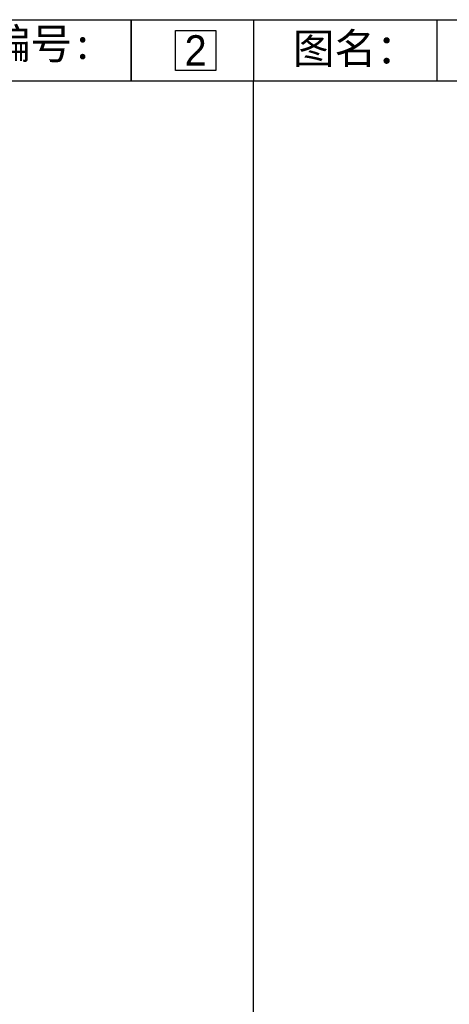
# Model space of a CAD drawing. Header units: millimetres. Extents: x -53 to 3023, y -53 to 2153.
# Tile 38 of 52: x 1389 to 1600, y 930 to 1413. Entities that reach past the tile are written whole.
import ezdxf
from ezdxf.enums import TextEntityAlignment as Align

# ---------------------------------------------------------------- set-up
doc = ezdxf.new("R2010")
doc.units = ezdxf.units.MM
doc.header["$LTSCALE"] = 5
doc.layers.add('E-文本', color=7, linetype='Continuous')
doc.layers.add('F-文本', color=61, linetype='Continuous')
doc.styles.add('ar', font='arial.ttf')
doc.styles.add('黑体', font='SIMHEI_0.TTF')

# ---------------------------------------------------------------- blocks, each defined once
blk = doc.blocks.new('序号')
at = {"layer": 'E-文本', "color": 3}
blk.add_lwpolyline([(-5.25, 0.25), (0.25, 0.25), (0.25, -5.25), (-5.25, -5.25)], close=True, dxfattribs=at)
at = {"layer": 'E-文本', "style": '黑体'}
blk.add_attdef('序号', text='', height=4, dxfattribs=at).set_placement((-2.5, -2.5), align=Align.MIDDLE_CENTER)
blk = doc.blocks.new('0')
at = {"color": 3}
for p, q in [((-535380.329, 505321.129), (-534861.541, 505321.129)), ((-535102.935, 505315.129), (-535102.935, 505321.129)), ((-535102.935, 505321.129), (-535102.935, 505315.129)), ((-535090.935, 505321.129), (-535090.935, 505315.129)), ((-535072.935, 505321.129), (-535072.935, 505315.129)), ((-535380.329, 505315.129), (-534861.541, 505315.129)), ((-535090.935, 505175.724), (-535090.935, 505315.129))]:
    blk.add_line(p, q, dxfattribs=at)
at = {"layer": 'E-文本', "color": 8}
ref = blk.add_blockref('序号', (-535094.801, 505319.904), dxfattribs=dict(at, xscale=0.7199999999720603, yscale=0.7199999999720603, zscale=0.7199999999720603))
ref.add_attrib('序号', '2', dxfattribs={"layer": 'F-文本', "color": 7, "height": 3, "style": 'ar', "width": 0.926302}).set_placement((-535096.601, 505318.104), align=Align.MIDDLE_CENTER)
at = {"layer": 'E-文本', "style": '黑体'}
for s, p in [('编号:', (-535116.885, 505318.768)), ('图名：', (-535087.076, 505318.302))]:
    blk.add_text(s, height=3, dxfattribs=at).set_placement(p, align=Align.MIDDLE_LEFT)

msp = doc.modelspace()

# ---------------------------------------------------------------- block references
at = {"xscale": 5, "yscale": 5, "zscale": 5}
msp.add_blockref('0', (2676958.21, -2525192.55), dxfattribs=at)

doc.saveas('drawing.dxf')
